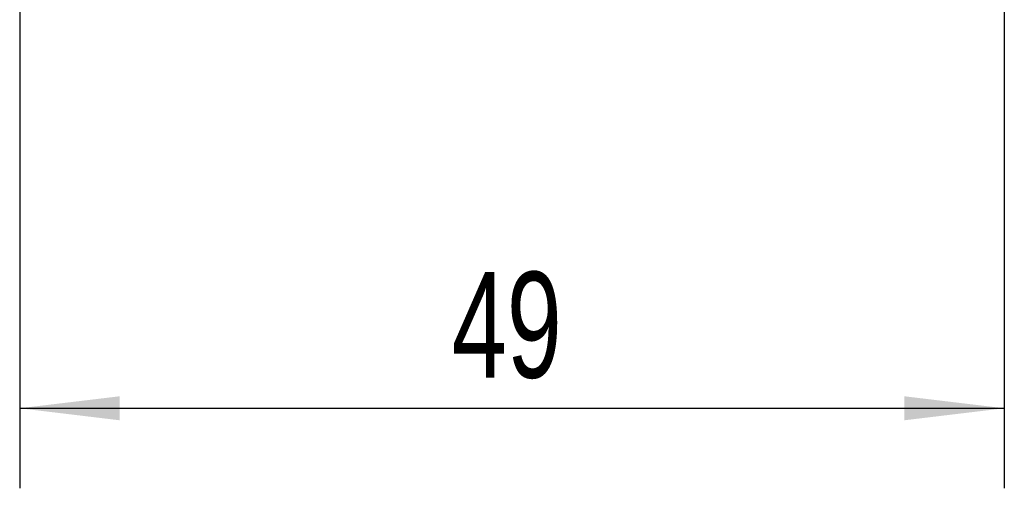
# Model space of a CAD drawing. Header units: millimetres. Extents: x -8 to 420, y 0 to 297.
# Tile 38 of 77: x 273 to 297, y 123 to 135. Entities that reach past the tile are written whole.
import ezdxf

# ---------------------------------------------------------------- set-up
doc = ezdxf.new("R2010")
doc.units = ezdxf.units.MM
doc.layers.add('10', color=7, linetype='Continuous')
doc.styles.add('SLDTEXTSTYLE2', font='TXT', dxfattribs={"width": 0.7})
doc.dimstyles.new('SLDDIMSTYLE0', dxfattribs={"dimtxt": 2.821533, "dimasz": 2.5, "dimexe": 0, "dimexo": 0.0625, "dimgap": 0.705383, "dimtad": 2, "dimlfac": 2, "dimrnd": 1e-09, "dimzin": 12, "dimdsep": 46, "dimtxsty": 'SLDTEXTSTYLE2', "dimsah": 1, "dimcen": 0.09, "dimadec": 0, "dimazin": 3, "dimtfac": 1, "dimtofl": 0, "dimtmove": 0, "dimatfit": 3, "dimfxl": 1, "dimfrac": 2, "dimtolj": 1, "dimtzin": 12, "dimarcsym": 0})

# ---------------------------------------------------------------- blocks, each defined once
blk = doc.blocks.new('_D')
at = {"layer": '10'}
for p, q in [((297.178, 201.799), (297.178, 123.473)), ((272.546, 201.42), (272.546, 123.473)), ((272.546, 125.473), (297.178, 125.473))]:
    blk.add_line(p, q, dxfattribs=at)
for points in [[(272.546, 125.473), (275.046, 125.173), (275.046, 125.773)], [(297.178, 125.473), (294.678, 125.773), (294.678, 125.173)]]:
    blk.add_solid(points, dxfattribs=at)
at = {"layer": '10', "insert": (283.355, 128.883), "char_height": 2.6458, "attachment_point": 1, "style": 'SLDTEXTSTYLE2'}
blk.add_mtext('49', dxfattribs=at)

msp = doc.modelspace()

# ---------------------------------------------------------------- dimensions: what is measured, and where the dimension line sits
at = {"layer": '10'}
dim = msp.add_linear_dim(base=(297.1777, 125.4726), p1=(272.5462, 201.4203), p2=(297.1777, 201.7989), text='49', dimstyle='SLDDIMSTYLE0', dxfattribs=at)
dim.commit()
dim.dimension.update_dxf_attribs({"geometry": '_D', "text_midpoint": (284.59, 125.4726), "dimtype": 160})

doc.saveas('drawing.dxf')
